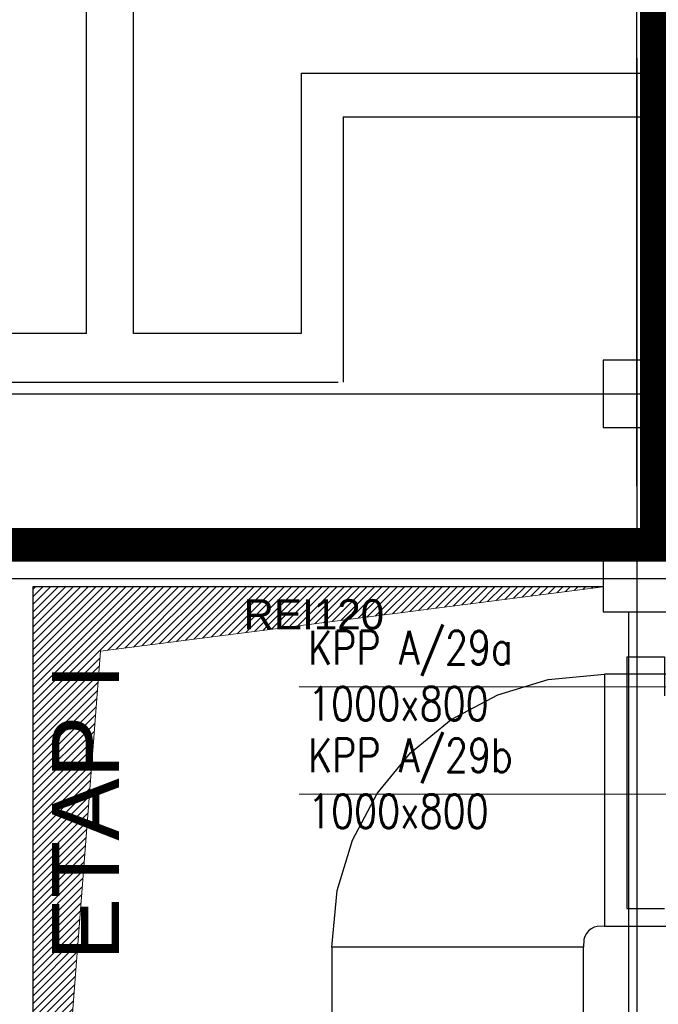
# Model space of a CAD drawing. Header units: centimetres. Extents: x -228435 to 46820, y -89367 to 152985.
# Tile 114 of 252: x -62818 to -59012, y 74462 to 80329. Entities that reach past the tile are written whole.
import ezdxf

# ---------------------------------------------------------------- set-up
doc = ezdxf.new("R2010")
doc.units = ezdxf.units.CM
doc.header["$LTSCALE"] = 50
for name, pattern in [('CADVENT_BELOW_FLOOR', [7.5, 6, -1.5]), ('Kondygnacja  -0_5$0$DIVIDE', [31.75, 12.7, -6.35, 0, -6.35, 0, -6.35]), ('Osie rzutów$0$DASHDOT2', [12.7, 6.35, -3.175, 0, -3.175])]:
    doc.linetypes.add(name, pattern=pattern)
for name, color, linetype in [('bgde-wywiewEXP', 5, 'Continuous'), ('bgde_wymiary tłumik VAV', 7, 'Continuous'), ('Kondygnacja  -0_5$0$ARCH_ETAPOWANIE', 8, 'Kondygnacja  -0_5$0$DIVIDE'), ('Kondygnacja  -0_5$0$ARCH_INFO_ODPORNOŚĆ OGNIOWA', 8, 'Continuous'), ('Kondygnacja  -0_5$0$ARCH_MUROWANE_IST', 8, 'Continuous'), ('Kondygnacja  -0_5$0$ARCH_ŻELBET_IST', 8, 'Continuous'), ('Osie rzutów$0$ARCH_INFO_OSIE_IST', 8, 'Osie rzutów$0$DASHDOT2'), ('Osie rzutów$0$ARCH_INFO_OSIE_OPISY_IST', 8, 'Continuous')]:
    doc.layers.add(name, color=color, linetype=linetype)
doc.layers.add('bgde_klapy opis', color=2, linetype='Continuous', lineweight=20)
doc.layers.add('Kondygnacja  -0_5$0$ARCH_WIDOK', color=8, linetype='Continuous', lineweight=13)
doc.styles.add('Kondygnacja  -0_5$0$Arial', font='ARIAL.TTF')
doc.styles.add('st rom', font='Romans.shx', dxfattribs={"width": 0.8})

# ---------------------------------------------------------------- blocks, each defined once
blk = doc.blocks.new('Osie rzutów')
at = {"layer": 'Osie rzutów$0$ARCH_INFO_OSIE_IST', "ltscale": 10}
for p, q in [((6200, 12255), (6200, 14934.6)), ((6200, 12510), (6200, 4800)), ((6200, 12510), (6200, 4571.18)), ((4436.04, 12310), (13655, 12310)), ((4436.04, 12200), (13655, 12200))]:
    blk.add_line(p, q, dxfattribs=at)
blk = doc.blocks.new('A$C093B0ABC')
at = {"layer": 'bgde-wywiewEXP', "linetype": 'CADVENT_BELOW_FLOOR', "elevation": 348}
for points in [[(1018.33, 6980.33), (1021.4, 7014.04), (1030.51, 7044.06), (1045.29, 7071.72), (1065.19, 7095.96), (1089.44, 7115.86), (1117.1, 7130.65), (1147.11, 7139.75), (1180.83, 7142.83), (1180.83, 6992.83), (1270.22, 6992.83), (1270.22, 7142.83), (1180.83, 7142.83), (1180.83, 6992.83), (1176.38, 6992.64), (1174.5, 6992.07), (1172.77, 6991.14), (1171.26, 6989.9), (1170.01, 6988.38), (1169.09, 6986.65), (1168.52, 6984.78), (1168.33, 6980.33), (1093.35, 6980.33)], [(1018.33, 6586.17), (1018.33, 6686.17), (1168.33, 6686.17), (1168.33, 6980.33), (1018.33, 6980.33), (1018.33, 6686.17), (1168.33, 6686.17), (1168.33, 6586.17)]]:
    blk.add_lwpolyline(points, close=True, dxfattribs=at)

msp = doc.modelspace()

# ---------------------------------------------------------------- hatches: boundary and pattern name
at = {"layer": 'Kondygnacja  -0_5$0$ARCH_WIDOK'}
h = msp.add_hatch(dxfattribs=at)
h.set_pattern_fill('ANSI31', color=256, scale=10, angle=-180, style=0)
h.set_pattern_definition([(225, (-121140, 9150), (22.45064, -22.45064), [])])
h.paths.add_polyline_path([(-62740, 71350), (-62740, 76950), (-59340, 76950), (-62335.997, 76565.735)])

# ---------------------------------------------------------------- linework, layer by layer
at = {"layer": 'bgde-wywiewEXP', "linetype": 'Continuous'}
for points in [[(-59198.488, 76532.419), (-59198.488, 75032.419), (-58974.912, 75032.419)], [(-59198.488, 76532.419), (-58974.911, 76532.419), (-58974.911, 76301.024)]]:
    msp.add_lwpolyline(points, dxfattribs=at)
at = {"layer": 'bgde_klapy opis'}
for p, q in [((-58937.512, 76354.766), (-61153.246, 76354.766)), ((-58937.512, 75713.764), (-61153.246, 75713.764))]:
    msp.add_line(p, q, dxfattribs=at)
at = {"layer": 'Kondygnacja  -0_5$0$ARCH_ETAPOWANIE', "ltscale": 10, "const_width": 200, "elevation": 3000}
msp.add_lwpolyline([(-71680, -5690), (-71680, 9430), (-65010, 9430), (-65010, 10860), (-63050, 10860), (-62990, 77200), (-59020, 77200), (-59020, 89588.736), (-59420, 89588.736), (-59420.034, 102625.822), (-71890, 102620.19), (-71890, 102620.19), (-32748.04, 102637.868)], dxfattribs=at)
at = {"layer": 'Kondygnacja  -0_5$0$ARCH_MUROWANE_IST', "ltscale": 4}
for p, q in [((-62420, 78460), (-62420, 94425)), ((-59020, 89900), (-59020, 77210)), ((-62140, 78460), (-62140, 83400)), ((-61140, 80010), (-61140, 78460)), ((-61140, 80010), (-59060, 80010)), ((-60890, 79750), (-59060, 79750)), ((-60890, 79750), (-60890, 78170)), ((-62420, 78460), (-65230.078, 78460)), ((-61140, 78460), (-62140, 78460)), ((-64890, 78170), (-60920, 78170)), ((-59340, 77200), (-62990, 77200)), ((-62740, 76950), (-62740, 63500)), ((-59340, 76950), (-62740, 76950)), ((-59190, 76800), (-59190, 72420))]:
    msp.add_line(p, q, dxfattribs=at)
at = {"layer": 'Kondygnacja  -0_5$0$ARCH_WIDOK'}
msp.add_lwpolyline([(-62740, 71350), (-62740, 76950), (-59340, 76950), (-62335.997, 76565.735), (-62740, 71350)], dxfattribs=at)
at = {"layer": 'Kondygnacja  -0_5$0$ARCH_ŻELBET_IST', "ltscale": 4}
for points in [[(-59340, 77900), (-58940, 77900), (-58940, 78300), (-59340, 78300)], [(-59340, 77900), (-58940, 77900), (-58940, 78300), (-59340, 78300)], [(-59340, 76800), (-58940, 76800), (-58940, 77200), (-59340, 77200)]]:
    msp.add_lwpolyline(points, close=True, dxfattribs=at)

# ---------------------------------------------------------------- block references
at = {"layer": 'bgde_wymiary tłumik VAV', "xscale": 10, "yscale": 10, "zscale": 10}
msp.add_blockref('A$C093B0ABC', (-71140, 5000), dxfattribs=at)
at = {"layer": 'Osie rzutów$0$ARCH_INFO_OSIE_OPISY_IST', "xscale": 10, "yscale": 10, "zscale": 10}
msp.add_blockref('Osie rzutów', (-121140, -45000), dxfattribs=at)

# ---------------------------------------------------------------- texts
at = {"layer": 'bgde_klapy opis', "char_height": 200, "width": 1945.93121, "attachment_point": 1, "style": 'st rom'}
for s, insert in [('KPP A/29a\\P1000x800', (-61099.192, 76686.616)), ('KPP A/29b\\P1000x800', (-61099.192, 76045.615))]:
    msp.add_mtext(s, dxfattribs=dict(at, insert=insert))
at = {"layer": 'Kondygnacja  -0_5$0$ARCH_ETAPOWANIE', "ltscale": 10, "insert": (-62625.546, 74722.695), "char_height": 400, "width": 2796.22902, "attachment_point": 1, "rotation": 90, "style": 'Kondygnacja  -0_5$0$Arial'}
msp.add_mtext('ETAP I', dxfattribs=at)
at = {"layer": 'Kondygnacja  -0_5$0$ARCH_INFO_ODPORNOŚĆ OGNIOWA', "insert": (-61064.891, 76934.486), "char_height": 180, "width": 533.32525, "attachment_point": 5, "style": 'Kondygnacja  -0_5$0$Arial'}
msp.add_mtext('\\PREI120', dxfattribs=at)

doc.saveas('drawing.dxf')
